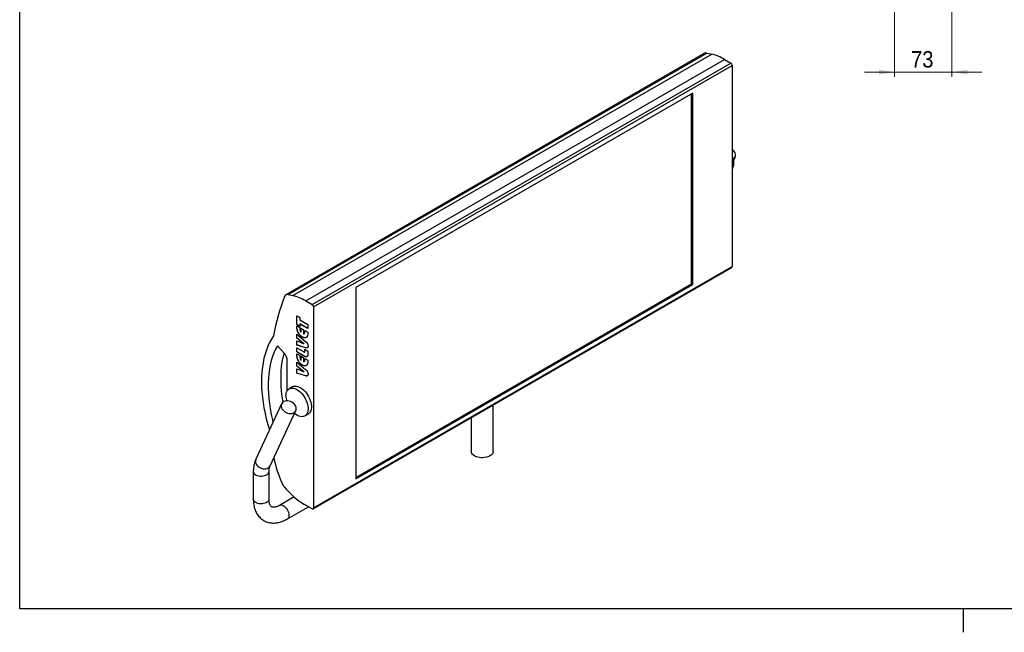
# Model space of a CAD drawing. Header units: millimetres. Extents: x 5 to 415, y 5 to 292.
# Tile 1 of 3: x 10 to 219, y 5 to 135. Entities that reach past the tile are written whole.
import ezdxf

# ---------------------------------------------------------------- set-up
doc = ezdxf.new("R2010")
doc.units = ezdxf.units.MM
doc.linetypes.add('SLD-Continua', pattern=[0])
doc.styles.add('SLDTEXTSTYLE0', font='GOTHIC.TTF', dxfattribs={"width": 0.913})
doc.dimstyles.new('SLDDIMSTYLE0', dxfattribs={"dimtxt": 3.5, "dimasz": 3.302, "dimexe": 0, "dimexo": 0.0625, "dimgap": 0.875, "dimtad": 1, "dimlfac": 6, "dimrnd": 1e-09, "dimzin": 12, "dimdsep": 46, "dimtxsty": 'SLDTEXTSTYLE0', "dimsah": 1, "dimcen": 0.09, "dimadec": 0, "dimazin": 3, "dimtfac": 1, "dimtmove": 0, "dimatfit": 0, "dimfxl": 1, "dimfrac": 2, "dimtolj": 1, "dimtzin": 12, "dimarcsym": 0})

# ---------------------------------------------------------------- blocks, each defined once
blk = doc.blocks.new('_D_2')
at = {"color": 7, "linetype": 'SLD-Continua', "lineweight": 0}
for p, q in [((195.4, 159.58), (195.4, 122.83)), ((207.57, 148.74), (207.57, 122.83)), ((195.4, 123.83), (189.05, 123.83)), ((195.4, 123.83), (207.57, 123.83)), ((207.57, 123.83), (213.92, 123.83))]:
    blk.add_line(p, q, dxfattribs=at)
at = {"color": 7, "linetype": 'SLD-Continua', "lineweight": 18}
for points in [[(195.4, 123.83), (192.1, 124.34), (192.1, 123.32)], [(207.57, 123.83), (210.87, 123.32), (210.87, 124.34)]]:
    blk.add_solid(points, dxfattribs=at)
at = {"color": 7, "linetype": 'SLD-Continua', "lineweight": 18, "insert": (198.9, 128.3), "char_height": 3.5, "attachment_point": 1, "style": 'SLDTEXTSTYLE0'}
blk.add_mtext('73', dxfattribs=at)

msp = doc.modelspace()

# ---------------------------------------------------------------- linework, layer by layer
at = {"color": 7, "linetype": 'SLD-Continua', "lineweight": 25}
for p, q in [((10, 10), (10, 287)), ((155.1584, 127.8204), (66.4165, 76.5908)), ((66.9125, 76.646), (155.6544, 127.8757)), ((67.9114, 76.4139), (156.6533, 127.6435)), ((155.6544, 127.8757), (156.6533, 127.6435)), ((70.6085, 75.3123), (159.3504, 126.5419)), ((71.9638, 74.5299), (160.7057, 125.7595)), ((72.2584, 74.0196), (161.0003, 125.2492)), ((159.3504, 126.5419), (160.7057, 125.7595)), ((161.0003, 125.2492), (161.0003, 82.606)), ((152.6329, 119.3981), (81.2151, 78.1695)), ((152.3972, 78.9324), (152.3972, 119.2621)), ((152.6329, 78.7963), (152.6329, 119.3981)), ((161.2533, 104.9949), (161.6275, 105.7993)), ((72.1721, 31.1857), (160.914, 82.4153)), ((72.2584, 31.3764), (161.0003, 82.606)), ((81.2151, 37.8398), (152.3972, 78.9324)), ((81.2151, 37.5677), (152.6329, 78.7963)), ((81.2151, 78.1695), (81.2151, 37.5677)), ((152.3972, 78.9324), (152.6329, 78.7963)), ((66.9125, 76.646), (67.9114, 76.4139)), ((70.6085, 75.3123), (71.9638, 74.5299)), ((72.2584, 74.0196), (72.2584, 31.3764)), ((68.7229, 72.1391), (69.3742, 71.7631)), ((68.7229, 70.2768), (68.7229, 72.1391)), ((68.7347, 70.2836), (68.7347, 72.1323)), ((69.3742, 71.7631), (69.3742, 71.2617)), ((69.3742, 71.2617), (71.0799, 70.277)), ((68.7347, 70.2836), (68.7229, 70.2768)), ((69.3742, 69.9008), (68.7229, 70.2768)), ((68.7229, 69.955), (68.7229, 70.0261)), ((68.7229, 70.0261), (69.3742, 69.6501)), ((68.7347, 69.9618), (68.7229, 69.955)), ((69.3742, 69.9144), (68.7347, 70.2836)), ((68.7347, 69.9618), (68.7347, 70.0193)), ((69.3859, 70.409), (69.3742, 70.4022)), ((69.3742, 70.4022), (69.3742, 69.9008)), ((71.0799, 69.4175), (69.3742, 70.4022)), ((69.3742, 69.6501), (69.3742, 69.4856)), ((71.0799, 69.4311), (69.3859, 70.409)), ((69.6223, 69.5069), (70.1805, 69.1846)), ((69.6223, 68.6513), (69.6223, 69.5069)), ((69.6341, 68.6581), (69.6341, 69.5001)), ((70.1805, 69.1846), (70.1805, 68.3251)), ((70.4286, 69.0414), (71.0799, 68.6654)), ((70.4286, 68.8769), (70.4286, 69.0414)), ((70.4404, 68.8837), (70.4286, 68.8769)), ((70.4404, 68.8837), (70.4404, 69.0346)), ((71.0799, 70.277), (71.0799, 69.4175)), ((68.7229, 68.2713), (70.5735, 66.7094)), ((68.7229, 67.3922), (68.7229, 68.2713)), ((68.7347, 67.399), (68.7229, 67.3922)), ((69.6659, 66.6614), (68.7229, 67.3922)), ((68.7229, 66.8124), (69.6678, 66.4572)), ((68.7229, 65.9434), (68.7229, 66.8124)), ((68.7347, 67.399), (68.7347, 68.2613)), ((69.6777, 66.6682), (68.7347, 67.399)), ((68.7347, 65.9502), (68.7347, 66.808)), ((68.9338, 68.8072), (68.922, 68.8004)), ((69.6341, 68.6581), (69.6223, 68.6513)), ((69.9117, 67.6344), (69.8999, 67.6276)), ((71.0799, 68.6654), (71.0799, 68.5944)), ((66.0392, 64.2136), (64.6279, 65.7883)), ((68.7347, 65.9502), (68.7229, 65.9434)), ((70.5735, 65.3585), (68.7229, 65.9434)), ((68.7229, 65.3346), (70.1975, 64.4833)), ((68.7229, 64.4751), (68.7229, 65.3346)), ((70.5853, 65.3653), (68.7347, 65.9502)), ((68.7347, 64.4819), (68.7347, 65.3278)), ((69.6777, 66.6682), (69.6659, 66.6614)), ((69.7615, 66.6047), (69.7497, 66.5979)), ((70.2028, 66.2373), (70.2571, 66.2138)), ((70.2689, 66.2206), (70.2571, 66.2138)), ((70.4286, 65.0303), (71.0799, 64.6543)), ((70.4286, 64.6207), (70.4286, 65.0303)), ((70.4404, 64.6275), (70.4404, 65.0235)), ((70.5853, 65.3653), (70.5735, 65.3585)), ((68.7347, 64.4819), (68.7229, 64.4751)), ((70.2488, 63.5941), (68.7229, 64.4751)), ((68.7229, 64.01), (68.7229, 64.0811)), ((68.7229, 64.0811), (69.3742, 63.7051)), ((68.7347, 64.0168), (68.7229, 64.01)), ((70.2606, 63.6009), (68.7347, 64.4819)), ((68.7347, 64.0168), (68.7347, 64.0743)), ((68.9338, 62.8622), (68.922, 62.8554)), ((69.3742, 63.7051), (69.3742, 63.5406)), ((69.6223, 63.5619), (70.1805, 63.2396)), ((69.6223, 62.7063), (69.6223, 63.5619)), ((69.6341, 62.7131), (69.6223, 62.7063)), ((69.6341, 62.7131), (69.6341, 63.5551)), ((70.1805, 63.2396), (70.1805, 62.3801)), ((70.2606, 63.6009), (70.2488, 63.5941)), ((70.4404, 64.6275), (70.4286, 64.6207)), ((70.4286, 63.0964), (71.0799, 62.7204)), ((70.4286, 62.9319), (70.4286, 63.0964)), ((70.4404, 62.9387), (70.4286, 62.9319)), ((70.4404, 62.9387), (70.4404, 63.0896)), ((71.0799, 64.6543), (71.0799, 64.1216)), ((71.0799, 62.7204), (71.0799, 62.6494)), ((66.7196, 56.2846), (66.7196, 62.5874)), ((68.7229, 62.3263), (70.5735, 60.7644)), ((68.7229, 61.4472), (68.7229, 62.3263)), ((68.7347, 61.454), (68.7229, 61.4472)), ((69.6659, 60.7164), (68.7229, 61.4472)), ((68.7229, 60.8674), (69.6678, 60.5122)), ((68.7229, 59.9984), (68.7229, 60.8674)), ((68.7347, 61.454), (68.7347, 62.3163)), ((69.6777, 60.7232), (68.7347, 61.454)), ((68.7347, 60.0052), (68.7347, 60.863)), ((69.6777, 60.7232), (69.6659, 60.7164)), ((69.7615, 60.6597), (69.7497, 60.6529)), ((69.9117, 61.6894), (69.8999, 61.6826)), ((70.1805, 62.3801), (70.2622, 62.4149)), ((68.7347, 60.0052), (68.7229, 59.9984)), ((70.5735, 59.4135), (68.7229, 59.9984)), ((70.5853, 59.4203), (68.7347, 60.0052)), ((70.2028, 60.2923), (70.2571, 60.2688)), ((70.2689, 60.2756), (70.2571, 60.2688)), ((70.5853, 59.4203), (70.5735, 59.4135)), ((67.8224, 57.071), (67.1153, 56.6628)), ((65.5029, 53.4586), (60.0425, 41.7224)), ((110.3596, 43.3814), (110.3596, 53.2308)), ((63.0648, 40.3163), (68.5252, 52.0524)), ((70.4483, 50.8892), (71.1554, 51.2974)), ((105.6929, 50.5368), (105.6929, 43.3814)), ((59.5137, 39.1119), (59.5137, 33.2131)), ((62.8471, 33.2131), (62.8471, 39.1119)), ((68.1499, 33.7173), (65.0612, 31.9342)), ((66.7277, 29.0474), (71.2156, 31.6382)), ((71.9638, 31.2063), (70.3816, 32.1197)), ((410, 10), (10, 10)), ((210, 4.999), (210, 10.001))]:
    msp.add_line(p, q, dxfattribs=at)
at = {"color": 7, "linetype": 'SLD-Continua', "lineweight": 25, "flags": 128}
for points in [[(161.2949, 107.1827), (161.0683, 107.3894), (161.0003, 107.4404)], [(161.1872, 105.337), (161.2565, 105.3788), (161.4489, 105.5382), (161.5931, 105.7324), (161.684, 105.9544), (161.7182, 106.1962), (161.6946, 106.4491), (161.6138, 106.7039), (161.479, 106.9514), (161.2949, 107.1827)], [(161.0003, 105.9491), (161.0416, 105.8351), (161.1645, 105.4294), (161.2477, 105.0308), (161.2897, 104.6462), (161.2897, 104.2826), (161.2477, 103.9465), (161.1645, 103.6438), (161.0416, 103.38), (161.0003, 103.3137)], [(63.7641, 67.8902), (63.3347, 67.2001), (62.9432, 66.4661), (62.5906, 65.6899), (62.2775, 64.8731), (62.0047, 64.0173), (61.7727, 63.1246), (61.582, 62.1967), (61.4331, 61.2356), (61.3262, 60.2435), (61.2615, 59.2223), (61.2393, 58.1744), (61.2596, 57.1019), (61.3223, 56.0071), (61.4272, 54.8924), (61.5743, 53.7601), (61.763, 52.6127), (61.9932, 51.4526), (62.2641, 50.2823), (62.5754, 49.1043), (62.9262, 47.9211)], [(64.6279, 65.7883), (64.2394, 65.0647), (63.8918, 64.2966), (63.5858, 63.4859), (63.3222, 62.6345), (63.1016, 61.7445), (62.9247, 60.8181), (62.7917, 59.8575), (62.703, 58.8651), (62.6589, 57.8431), (62.6594, 56.7941), (62.7045, 55.7207), (62.7942, 54.6254), (62.9282, 53.5109), (63.1062, 52.3798), (63.3277, 51.2349), (63.5922, 50.079), (63.7115, 49.6082)], [(65.9998, 64.2575), (65.9738, 64.1653), (65.7533, 63.2753), (65.5763, 62.3489), (65.4433, 61.3883), (65.3547, 60.3958), (65.3105, 59.3739), (65.311, 58.3249), (65.3562, 57.2515), (65.4458, 56.1562), (65.5798, 55.0416), (65.7578, 53.9105), (65.7761, 53.8073)], [(66.4248, 55.1367), (66.4458, 55.4873), (66.5085, 55.8074), (66.6118, 56.0913), (66.7538, 56.3338), (66.932, 56.5307), (67.1432, 56.6784), (67.3837, 56.7744), (67.6491, 56.8168), (67.9347, 56.805), (68.2354, 56.7391), (68.5459, 56.6203), (68.8606, 56.4508), (69.1738, 56.2336), (69.4801, 55.9725), (69.774, 55.6722), (70.0501, 55.338), (70.3036, 54.976), (70.5299, 54.5926), (70.725, 54.1946), (70.8855, 53.7891), (71.0084, 53.3834), (71.0916, 52.9847), (71.1336, 52.6002), (71.1336, 52.2366), (71.0916, 51.9004), (71.0084, 51.5978), (70.8855, 51.334), (70.725, 51.1138), (70.5299, 50.9411), (70.3036, 50.819), (70.0501, 50.7497), (69.774, 50.7343), (69.4801, 50.7733), (69.1738, 50.8658), (68.8606, 51.0103), (68.5459, 51.2041), (68.2401, 51.4398)], [(67.8224, 57.071), (67.8503, 57.0866), (68.0908, 57.1826), (68.3562, 57.225), (68.6418, 57.2132), (68.9425, 57.1473), (69.253, 57.0285), (69.5677, 56.859), (69.881, 56.6418), (70.1872, 56.3807), (70.4811, 56.0804), (70.7572, 55.7462), (71.0107, 55.3842), (71.237, 55.0008), (71.4321, 54.6028), (71.5926, 54.1973), (71.7155, 53.7916), (71.7987, 53.3929), (71.8407, 53.0084), (71.8407, 52.6448), (71.7987, 52.3086), (71.7155, 52.006), (71.5926, 51.7422), (71.4321, 51.522), (71.237, 51.3493), (71.1554, 51.2974)], [(68.1925, 53.4358), (67.9659, 53.6425), (67.7048, 53.8172), (67.4188, 53.9535), (67.1181, 54.0464), (66.8137, 54.0928), (66.5165, 54.0907), (66.2373, 54.0405), (65.9861, 53.9438), (65.7722, 53.8041), (65.6031, 53.6265), (65.485, 53.4175), (65.4221, 53.1845), (65.4168, 52.936), (65.4693, 52.681), (65.5775, 52.4287), (65.7377, 52.1882), (65.944, 51.9682), (66.189, 51.7767), (66.4638, 51.6205), (66.7585, 51.5054), (67.0624, 51.4354), (67.3646, 51.4132), (67.6541, 51.4394), (67.9205, 51.5133), (68.1541, 51.632), (68.3465, 51.7913), (68.4907, 51.9855), (68.5816, 52.2075), (68.6158, 52.4493), (68.5922, 52.7022), (68.5115, 52.957), (68.3766, 53.2045), (68.1925, 53.4358)], [(110.3596, 43.3814), (110.3553, 43.3001), (110.3025, 43.0854), (110.1908, 42.8785), (110.0231, 42.6846), (109.8036, 42.5087), (109.538, 42.3554), (109.2334, 42.2287), (108.8974, 42.1318), (108.5389, 42.0673), (108.1671, 42.0369), (107.7917, 42.0412), (107.4223, 42.0803), (107.0686, 42.1531), (106.7397, 42.2577), (106.4441, 42.3914), (106.1895, 42.5507), (105.9824, 42.7315), (105.8283, 42.9292), (105.7311, 43.1386), (105.6934, 43.3543), (105.6929, 43.3814)], [(60.0425, 41.7224), (60.0246, 41.6813), (59.9618, 41.4484), (59.9565, 41.1999), (60.0089, 40.9449), (60.1171, 40.6926), (60.2773, 40.4521), (60.4836, 40.2321), (60.7286, 40.0405), (61.0034, 39.8844), (61.2981, 39.7692), (61.602, 39.6993), (61.9042, 39.677), (62.1937, 39.7033), (62.4601, 39.7771), (62.6937, 39.8958), (62.8861, 40.0552), (63.0304, 40.2493), (63.0648, 40.3163)], [(59.5137, 39.1123), (59.5255, 38.9977), (59.5929, 38.819), (59.7176, 38.6508), (59.8952, 38.4993), (60.1193, 38.37), (60.3817, 38.2675), (60.6729, 38.1955), (60.9825, 38.1566), (61.2993, 38.1522), (61.6118, 38.1825), (61.9086, 38.2465), (62.1792, 38.3417), (62.4137, 38.4647), (62.6035, 38.6111), (62.742, 38.7757), (62.824, 38.9524), (62.8471, 39.1096)], [(62.8471, 33.2131), (62.8353, 33.0988), (62.7679, 32.9201), (62.6432, 32.752), (62.4656, 32.6005), (62.2416, 32.4711), (61.9792, 32.3686), (61.6879, 32.2966), (61.3783, 32.2577), (61.0615, 32.2534), (60.749, 32.2837), (60.4522, 32.3476), (60.1816, 32.4428), (59.9472, 32.5659), (59.7573, 32.7123), (59.6188, 32.8768), (59.5368, 33.0535), (59.5137, 33.2131)], [(65.0634, 31.9355), (65.2108, 31.994), (65.4049, 32.0114), (65.6166, 31.9738), (65.8384, 31.8826), (66.0622, 31.741), (66.2799, 31.5544), (66.4837, 31.3292), (66.6662, 31.0738), (66.8208, 30.7973), (66.942, 30.5097), (67.0252, 30.2214), (67.0676, 29.9429), (67.0676, 29.6842), (67.0252, 29.4546), (66.942, 29.2625), (66.8208, 29.1148), (66.7277, 29.0474)]]:
    msp.add_lwpolyline(points, dxfattribs=at)
at = {"color": 7, "linetype": 'SLD-Continua', "lineweight": 25}
for centre, radius, start, end in [((155.4753, 127.2295), 0.6705, 74.510238, 118.207347), ((154.2774, 117.9741), 9.957, 59.370277, 76.19542), ((160.3606, 125.2201), 0.6403, 2.605478, 57.394522), ((160.8021, 82.5808), 0.1998, 304.056351, 7.25583), ((107.7503, 59.8995), 44.7061, 158.531277, 169.703679), ((66.7315, 76.0506), 0.6223, 73.094803, 160.178205), ((65.5355, 66.7445), 9.957, 59.370277, 76.19542), ((71.6187, 73.9905), 0.6403, 2.605478, 57.394522), ((64.135, 62.4613), 2.5878, 2.791769, 42.619741), ((70.4422, 55.1832), 4.0177, 180.662916, 195.714031), ((91.6551, 47.9379), 28.4277, 192.037324, 203.622393), ((68.2181, 37.6752), 2.8423, 203.394622, 220.248653), ((79.1124, 46.6748), 16.9728, 219.674841, 239.042693), ((72.0788, 31.3473), 0.182, 230.796715, 9.214037)]:
    msp.add_arc(centre, radius, start, end, dxfattribs=at)
for points, knots in [([(68.922, 68.8004), (68.9059, 68.8403), (68.8728, 68.9223), (68.8333, 69.0498), (68.7988, 69.1839), (68.7709, 69.3249), (68.7492, 69.4728), (68.7343, 69.6277), (68.7241, 69.7904), (68.7233, 69.899), (68.7229, 69.955)], [0, 0, 0, 0, 0.09946726, 0.2046432, 0.31668497, 0.43570292, 0.56287169, 0.69926778, 0.84487559, 1, 1, 1, 1]), ([(68.9338, 68.8072), (68.9177, 68.8471), (68.8846, 68.9291), (68.8451, 69.0566), (68.8106, 69.1907), (68.7827, 69.3317), (68.761, 69.4796), (68.746, 69.6345), (68.7359, 69.7972), (68.7351, 69.9058), (68.7347, 69.9618)], [0, 0, 0, 0, 0.09946726, 0.2046432, 0.31668497, 0.43570292, 0.56287169, 0.69926778, 0.84487559, 1, 1, 1, 1]), ([(69.3742, 69.4856), (69.3744, 69.4614), (69.3748, 69.4145), (69.3771, 69.3454), (69.3814, 69.2797), (69.3877, 69.2174), (69.3953, 69.159), (69.4049, 69.1041), (69.4165, 69.0527), (69.4337, 68.9897), (69.4618, 68.9131), (69.5054, 68.8232), (69.5591, 68.7345), (69.6008, 68.6796), (69.6223, 68.6513)], [0, 0, 0, 0, 0.091373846, 0.177143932, 0.257428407, 0.332361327, 0.401290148, 0.465204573, 0.524358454, 0.578156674, 0.680184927, 0.783174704, 0.888419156, 1, 1, 1, 1]), ([(70.1805, 68.3251), (70.202, 68.3282), (70.2439, 68.3342), (70.2977, 68.3604), (70.3412, 68.4003), (70.3692, 68.4446), (70.3862, 68.4883), (70.3979, 68.5265), (70.4075, 68.5709), (70.415, 68.6212), (70.4214, 68.6766), (70.4257, 68.7381), (70.428, 68.8054), (70.4284, 68.8526), (70.4286, 68.8769)], [0, 0, 0, 0, 0.11016477, 0.21533596, 0.31675955, 0.41883633, 0.47299133, 0.53181306, 0.59605555, 0.66598709, 0.74049927, 0.82103501, 0.90773085, 1, 1, 1, 1]), ([(70.274, 68.3667), (70.2963, 68.3735), (70.3698, 68.3962), (70.4332, 68.5839), (70.4377, 68.7698), (70.4404, 68.8837)], [0, 0, 0, 0, 0.14431502, 0.47611299, 1, 1, 1, 1]), ([(69.8999, 67.6276), (69.875, 67.6423), (69.8256, 67.6714), (69.7524, 67.7222), (69.6805, 67.7757), (69.6101, 67.8337), (69.5411, 67.8963), (69.4732, 67.9618), (69.4072, 68.0328), (69.3428, 68.1068), (69.2803, 68.1841), (69.2206, 68.2646), (69.1639, 68.3478), (69.11, 68.4335), (69.0585, 68.5213), (69.0099, 68.6117), (68.9641, 68.7049), (68.9362, 68.7683), (68.922, 68.8004)], [0, 0, 0, 0, 0.06441234, 0.12781938, 0.19038123, 0.25237884, 0.31406266, 0.37594456, 0.43776427, 0.49984502, 0.56202707, 0.62383688, 0.68555612, 0.74719174, 0.80928234, 0.8717505, 0.93515755, 1, 1, 1, 1]), ([(69.9117, 67.6344), (69.8868, 67.6491), (69.8374, 67.6782), (69.7642, 67.729), (69.6923, 67.7825), (69.6219, 67.8405), (69.5529, 67.9031), (69.4849, 67.9686), (69.419, 68.0397), (69.3546, 68.1137), (69.2921, 68.1909), (69.2324, 68.2714), (69.1757, 68.3546), (69.1218, 68.4403), (69.0703, 68.5281), (69.0217, 68.6185), (68.9759, 68.7117), (68.948, 68.7751), (68.9338, 68.8072)], [0, 0, 0, 0, 0.06441234, 0.12781938, 0.19038123, 0.25237884, 0.31406266, 0.37594456, 0.43776427, 0.49984502, 0.56202707, 0.62383688, 0.68555612, 0.74719174, 0.80928234, 0.8717505, 0.93515755, 1, 1, 1, 1]), ([(70.8807, 67.6696), (70.8666, 67.6541), (70.8387, 67.6233), (70.7927, 67.5836), (70.7443, 67.5493), (70.6928, 67.5207), (70.6386, 67.4976), (70.5811, 67.481), (70.5214, 67.4694), (70.4589, 67.4635), (70.3943, 67.4636), (70.3281, 67.469), (70.2603, 67.4809), (70.1911, 67.4982), (70.1203, 67.5218), (70.0481, 67.5515), (69.9746, 67.5854), (69.925, 67.6134), (69.8999, 67.6276)], [0, 0, 0, 0, 0.06437995, 0.12734153, 0.18969294, 0.25166751, 0.31350281, 0.37518581, 0.43688011, 0.49915466, 0.56167903, 0.62338321, 0.68528607, 0.74685461, 0.80914454, 0.8720023, 0.93529084, 1, 1, 1, 1]), ([(70.6795, 67.5172), (70.6698, 67.513), (70.6416, 67.5018), (70.5929, 67.4878), (70.5332, 67.4762), (70.4707, 67.4703), (70.4061, 67.4704), (70.3398, 67.4758), (70.2721, 67.4877), (70.2029, 67.505), (70.1321, 67.5286), (70.0599, 67.5583), (69.9863, 67.5922), (69.9368, 67.6202), (69.9117, 67.6344)], [0.28, 0.28, 0.28, 0.28, 0.313502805, 0.37518581, 0.436880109, 0.49915466, 0.561679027, 0.623383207, 0.685286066, 0.746854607, 0.809144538, 0.872002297, 0.93529084, 1, 1, 1, 1]), ([(71.0799, 68.5944), (71.0794, 68.5388), (71.0785, 68.4312), (71.0692, 68.2797), (71.054, 68.1423), (71.0324, 68.0194), (71.0042, 67.9109), (70.9707, 67.8157), (70.9304, 67.7345), (70.897, 67.6908), (70.8807, 67.6696)], [0, 0, 0, 0, 0.15508276, 0.30061543, 0.4369749, 0.56410951, 0.6830955, 0.7949378, 0.90029883, 1, 1, 1, 1]), ([(69.7497, 66.5979), (69.7395, 66.6054), (69.7212, 66.6189), (69.6972, 66.6373), (69.6794, 66.651), (69.6698, 66.6584), (69.6659, 66.6614)], [0, 0, 0, 0, 0.36344061, 0.65261841, 0.86104736, 1, 1, 1, 1]), ([(69.6678, 66.4572), (69.6754, 66.4543), (69.6948, 66.4469), (69.7301, 66.4333), (69.7781, 66.4139), (69.8387, 66.3888), (69.9119, 66.3591), (69.9976, 66.3234), (70.096, 66.2823), (70.1658, 66.2529), (70.2028, 66.2373)], [0, 0, 0, 0, 0.042742, 0.10906555, 0.19883301, 0.31205265, 0.44885489, 0.60911214, 0.79282668, 1, 1, 1, 1]), ([(69.7615, 66.6047), (69.7513, 66.6122), (69.733, 66.6257), (69.709, 66.6441), (69.6912, 66.6578), (69.6815, 66.6652), (69.6777, 66.6682)], [0, 0, 0, 0, 0.36344061, 0.65261841, 0.86104736, 1, 1, 1, 1]), ([(70.2571, 66.2138), (70.1747, 66.2758), (70.0055, 66.4031), (69.8364, 66.5319), (69.7497, 66.5979)], [0, 0, 0, 0, 0.48690311, 1, 1, 1, 1]), ([(70.2689, 66.2206), (70.1865, 66.2826), (70.0172, 66.4099), (69.8482, 66.5387), (69.7615, 66.6047)], [0, 0, 0, 0, 0.48690311, 1, 1, 1, 1]), ([(70.5735, 66.7094), (70.5967, 66.6896), (70.6416, 66.6512), (70.7058, 66.5911), (70.7649, 66.5311), (70.8194, 66.4721), (70.8684, 66.4129), (70.9125, 66.3544), (70.9516, 66.296), (70.9857, 66.2373), (71.016, 66.1781), (71.0408, 66.1173), (71.0631, 66.0552), (71.0803, 65.9913), (71.0946, 65.9256), (71.1039, 65.8585), (71.1099, 65.7895), (71.1106, 65.7443), (71.1109, 65.7209)], [0, 0, 0, 0, 0.081246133, 0.157400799, 0.229237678, 0.296815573, 0.360178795, 0.419470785, 0.47591701, 0.530071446, 0.582909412, 0.636406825, 0.690863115, 0.746836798, 0.80579249, 0.867392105, 0.931644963, 1, 1, 1, 1]), ([(71.1109, 65.7209), (71.1106, 65.6985), (71.1099, 65.6548), (71.1039, 65.5939), (71.0946, 65.5384), (71.0801, 65.4901), (71.0631, 65.4463), (71.0409, 65.4099), (71.0158, 65.3784), (70.9858, 65.354), (70.9514, 65.3355), (70.9124, 65.3223), (70.8687, 65.3135), (70.8192, 65.3122), (70.765, 65.3157), (70.7058, 65.3241), (70.6416, 65.3381), (70.5967, 65.3516), (70.5735, 65.3585)], [0, 0, 0, 0, 0.067048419, 0.13108313, 0.191912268, 0.25010783, 0.306371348, 0.361109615, 0.414417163, 0.467528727, 0.521576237, 0.578314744, 0.638219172, 0.701647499, 0.769575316, 0.84178417, 0.918333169, 1, 1, 1, 1]), ([(70.9373, 65.3339), (70.9331, 65.3325), (70.9148, 65.3272), (70.8805, 65.3203), (70.831, 65.319), (70.7767, 65.3225), (70.7176, 65.3309), (70.6533, 65.3449), (70.6085, 65.3584), (70.5853, 65.3653)], [0.56, 0.56, 0.56, 0.56, 0.578314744, 0.638219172, 0.701647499, 0.769575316, 0.84178417, 0.918333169, 1, 1, 1, 1]), ([(68.922, 62.8554), (68.9059, 62.8953), (68.8728, 62.9773), (68.8333, 63.1048), (68.7988, 63.239), (68.7709, 63.3799), (68.7492, 63.5278), (68.7343, 63.6827), (68.7241, 63.8454), (68.7233, 63.954), (68.7229, 64.01)], [0, 0, 0, 0, 0.09946726, 0.2046432, 0.31668497, 0.43570292, 0.56287169, 0.69926778, 0.84487559, 1, 1, 1, 1]), ([(68.9338, 62.8622), (68.9177, 62.9021), (68.8846, 62.9841), (68.8451, 63.1116), (68.8106, 63.2458), (68.7827, 63.3867), (68.761, 63.5346), (68.746, 63.6895), (68.7359, 63.8522), (68.7351, 63.9608), (68.7347, 64.0168)], [0, 0, 0, 0, 0.09946726, 0.2046432, 0.31668497, 0.43570292, 0.56287169, 0.69926778, 0.84487559, 1, 1, 1, 1]), ([(69.8999, 61.6826), (69.875, 61.6973), (69.8256, 61.7264), (69.7524, 61.7772), (69.6805, 61.8307), (69.6101, 61.8887), (69.5411, 61.9513), (69.4732, 62.0168), (69.4072, 62.0879), (69.3428, 62.1619), (69.2803, 62.2391), (69.2206, 62.3196), (69.1639, 62.4028), (69.11, 62.4885), (69.0585, 62.5763), (69.0099, 62.6667), (68.9641, 62.7599), (68.9362, 62.8233), (68.922, 62.8554)], [0, 0, 0, 0, 0.06441234, 0.12781938, 0.19038123, 0.25237884, 0.31406266, 0.37594456, 0.43776427, 0.49984502, 0.56202707, 0.62383688, 0.68555612, 0.74719174, 0.80928234, 0.8717505, 0.93515755, 1, 1, 1, 1]), ([(69.9117, 61.6894), (69.8868, 61.7041), (69.8374, 61.7332), (69.7642, 61.784), (69.6923, 61.8375), (69.6219, 61.8955), (69.5529, 61.9581), (69.4849, 62.0236), (69.419, 62.0947), (69.3546, 62.1687), (69.2921, 62.246), (69.2324, 62.3264), (69.1757, 62.4096), (69.1218, 62.4953), (69.0703, 62.5831), (69.0217, 62.6735), (68.9759, 62.7667), (68.948, 62.8301), (68.9338, 62.8622)], [0, 0, 0, 0, 0.06441234, 0.12781938, 0.19038123, 0.25237884, 0.31406266, 0.37594456, 0.43776427, 0.49984502, 0.56202707, 0.62383688, 0.68555612, 0.74719174, 0.80928234, 0.8717505, 0.93515755, 1, 1, 1, 1]), ([(69.3742, 63.5406), (69.3744, 63.5164), (69.3748, 63.4695), (69.3771, 63.4004), (69.3814, 63.3347), (69.3877, 63.2724), (69.3953, 63.214), (69.4049, 63.1591), (69.4165, 63.1077), (69.4337, 63.0447), (69.4618, 62.9681), (69.5054, 62.8782), (69.5591, 62.7895), (69.6008, 62.7346), (69.6223, 62.7063)], [0, 0, 0, 0, 0.091373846, 0.177143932, 0.257428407, 0.332361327, 0.401290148, 0.465204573, 0.524358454, 0.578156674, 0.680184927, 0.783174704, 0.888419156, 1, 1, 1, 1]), ([(70.1975, 64.4833), (70.2158, 64.4736), (70.2503, 64.4553), (70.2987, 64.4392), (70.3394, 64.4372), (70.3729, 64.4479), (70.3986, 64.4723), (70.4166, 64.5098), (70.4271, 64.56), (70.4281, 64.5997), (70.4286, 64.6207)], [0, 0, 0, 0, 0.14519165, 0.27392175, 0.38975558, 0.4974467, 0.60716279, 0.72363303, 0.85361398, 1, 1, 1, 1]), ([(71.0799, 64.1216), (71.0792, 64.0806), (71.0778, 64.001), (71.0689, 63.8897), (71.0529, 63.7909), (71.0309, 63.7038), (71.0022, 63.6289), (70.9676, 63.5657), (70.9259, 63.5151), (70.8783, 63.4758), (70.8233, 63.4494), (70.7616, 63.435), (70.6932, 63.4316), (70.6177, 63.4407), (70.5352, 63.4614), (70.4458, 63.4946), (70.3496, 63.538), (70.2831, 63.575), (70.2488, 63.5941)], [0, 0, 0, 0, 0.077560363, 0.150495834, 0.21852484, 0.282724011, 0.342928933, 0.400401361, 0.455225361, 0.508788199, 0.561922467, 0.615790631, 0.671417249, 0.72971231, 0.791060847, 0.856400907, 0.925929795, 1, 1, 1, 1]), ([(70.8584, 63.4788), (70.8512, 63.4719), (70.7835, 63.4062), (70.5598, 63.4507), (70.3605, 63.5508), (70.2606, 63.6009)], [0, 0, 0, 0, 0.05536257, 0.52641491, 1, 1, 1, 1]), ([(70.2934, 62.4281), (70.3043, 62.432), (70.3653, 62.4535), (70.4197, 62.6347), (70.4252, 62.819), (70.4286, 62.9319)], [0, 0, 0, 0, 0.07840836, 0.4357621, 1, 1, 1, 1]), ([(70.3051, 62.4349), (70.3161, 62.4388), (70.3771, 62.4603), (70.4315, 62.6415), (70.437, 62.8258), (70.4404, 62.9387)], [0, 0, 0, 0, 0.078408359, 0.435762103, 1, 1, 1, 1]), ([(70.3959, 64.4681), (70.3968, 64.4683), (70.4203, 64.4738), (70.4347, 64.5376), (70.4385, 64.5975), (70.4404, 64.6275)], [0, 0, 0, 0, 0.019520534, 0.508913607, 1, 1, 1, 1]), ([(71.0799, 62.6494), (71.0794, 62.5939), (71.0785, 62.4863), (71.0692, 62.3347), (71.054, 62.1973), (71.0324, 62.0744), (71.0042, 61.966), (70.9707, 61.8707), (70.9304, 61.7895), (70.897, 61.7459), (70.8807, 61.7246)], [0, 0, 0, 0, 0.15508276, 0.30061543, 0.4369749, 0.56410951, 0.6830955, 0.7949378, 0.90029883, 1, 1, 1, 1]), ([(69.7497, 60.6529), (69.7395, 60.6604), (69.7212, 60.6739), (69.6972, 60.6923), (69.6794, 60.706), (69.6698, 60.7135), (69.6659, 60.7164)], [0, 0, 0, 0, 0.36344061, 0.65261841, 0.86104736, 1, 1, 1, 1]), ([(69.7615, 60.6597), (69.7513, 60.6672), (69.733, 60.6807), (69.709, 60.6991), (69.6912, 60.7128), (69.6815, 60.7203), (69.6777, 60.7232)], [0, 0, 0, 0, 0.36344061, 0.65261841, 0.86104736, 1, 1, 1, 1]), ([(70.2571, 60.2688), (70.1747, 60.3308), (70.0055, 60.4581), (69.8364, 60.5869), (69.7497, 60.6529)], [0, 0, 0, 0, 0.48690311, 1, 1, 1, 1]), ([(70.2689, 60.2756), (70.1865, 60.3376), (70.0172, 60.465), (69.8482, 60.5937), (69.7615, 60.6597)], [0, 0, 0, 0, 0.48690311, 1, 1, 1, 1]), ([(70.8807, 61.7246), (70.8666, 61.7091), (70.8387, 61.6783), (70.7927, 61.6386), (70.7443, 61.6043), (70.6928, 61.5758), (70.6386, 61.5526), (70.5811, 61.5361), (70.5214, 61.5244), (70.4589, 61.5185), (70.3943, 61.5186), (70.3281, 61.524), (70.2603, 61.5359), (70.1911, 61.5533), (70.1203, 61.5768), (70.0481, 61.6065), (69.9746, 61.6404), (69.925, 61.6684), (69.8999, 61.6826)], [0, 0, 0, 0, 0.06437995, 0.12734153, 0.18969294, 0.25166751, 0.31350281, 0.37518581, 0.43688011, 0.49915466, 0.56167903, 0.62338321, 0.68528607, 0.74685461, 0.80914454, 0.8720023, 0.93529084, 1, 1, 1, 1]), ([(70.6795, 61.5722), (70.6698, 61.568), (70.6416, 61.5569), (70.5929, 61.5429), (70.5332, 61.5312), (70.4707, 61.5253), (70.4061, 61.5254), (70.3398, 61.5308), (70.2721, 61.5427), (70.2029, 61.5601), (70.1321, 61.5836), (70.0599, 61.6133), (69.9863, 61.6472), (69.9368, 61.6752), (69.9117, 61.6894)], [0.28, 0.28, 0.28, 0.28, 0.313502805, 0.37518581, 0.436880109, 0.49915466, 0.561679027, 0.623383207, 0.685286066, 0.746854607, 0.809144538, 0.872002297, 0.93529084, 1, 1, 1, 1]), ([(70.5735, 60.7644), (70.5967, 60.7446), (70.6416, 60.7063), (70.7058, 60.6461), (70.7649, 60.5862), (70.8194, 60.5271), (70.8684, 60.4679), (70.9125, 60.4094), (70.9516, 60.351), (70.9857, 60.2923), (71.016, 60.2331), (71.0408, 60.1723), (71.0631, 60.1102), (71.0803, 60.0464), (71.0946, 59.9806), (71.1039, 59.9135), (71.1099, 59.8446), (71.1106, 59.7993), (71.1109, 59.7759)], [0, 0, 0, 0, 0.08124613, 0.1574008, 0.22923768, 0.29681557, 0.36017879, 0.41947078, 0.47591701, 0.53007145, 0.58290941, 0.63640682, 0.69086311, 0.7468368, 0.80579249, 0.86739211, 0.93164496, 1, 1, 1, 1]), ([(69.6678, 60.5122), (69.6754, 60.5093), (69.6948, 60.5019), (69.7301, 60.4883), (69.7781, 60.4689), (69.8387, 60.4438), (69.9119, 60.4141), (69.9976, 60.3785), (70.096, 60.3374), (70.1658, 60.3079), (70.2028, 60.2923)], [0, 0, 0, 0, 0.042742, 0.10906555, 0.19883301, 0.31205265, 0.44885489, 0.60911214, 0.79282668, 1, 1, 1, 1]), ([(71.1109, 59.7759), (71.1106, 59.7535), (71.1099, 59.7098), (71.1039, 59.6489), (71.0946, 59.5935), (71.0801, 59.5451), (71.0631, 59.5013), (71.0409, 59.4649), (71.0158, 59.4334), (70.9858, 59.4091), (70.9514, 59.3905), (70.9124, 59.3773), (70.8687, 59.3685), (70.8192, 59.3672), (70.765, 59.3707), (70.7058, 59.3791), (70.6416, 59.3931), (70.5967, 59.4066), (70.5735, 59.4135)], [0, 0, 0, 0, 0.06704842, 0.13108313, 0.19191227, 0.25010783, 0.30637135, 0.36110962, 0.41441716, 0.46752873, 0.52157624, 0.57831474, 0.63821917, 0.7016475, 0.76957532, 0.84178417, 0.91833317, 1, 1, 1, 1]), ([(70.9373, 59.3889), (70.9331, 59.3875), (70.9148, 59.3822), (70.8805, 59.3754), (70.831, 59.374), (70.7767, 59.3775), (70.7176, 59.3859), (70.6533, 59.3999), (70.6085, 59.4134), (70.5853, 59.4203)], [0.56, 0.56, 0.56, 0.56, 0.578314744, 0.638219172, 0.701647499, 0.769575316, 0.84178417, 0.918333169, 1, 1, 1, 1]), ([(60.0425, 41.7224), (60.0009, 41.6284), (59.8916, 41.3813), (59.7508, 40.9578), (59.6283, 40.4466), (59.5484, 39.9075), (59.5168, 39.4583), (59.5144, 39.1891), (59.5137, 39.1119)], [0, 0, 0, 0, 0.11954735, 0.314291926, 0.51191708, 0.713397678, 0.917811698, 1, 1, 1, 1]), ([(62.8471, 39.1119), (62.8478, 39.1733), (62.85, 39.3509), (62.8736, 39.6193), (62.9225, 39.8994), (62.9881, 40.1366), (63.0395, 40.257), (63.0648, 40.3163)], [0, 0, 0, 0, 0.11764309, 0.3407205, 0.56270706, 0.7846937, 1, 1, 1, 1]), ([(59.5137, 33.2131), (59.5151, 33.106), (59.5188, 32.8018), (59.56, 32.3126), (59.6525, 31.7553), (59.7924, 31.2239), (59.9779, 30.7244), (60.207, 30.2623), (60.4767, 29.8418), (60.7831, 29.4661), (61.1221, 29.137), (61.4899, 28.8557), (61.8829, 28.6227), (62.2975, 28.4382), (62.7306, 28.3023), (63.1797, 28.2149), (63.643, 28.1759), (64.119, 28.1856), (64.6063, 28.2445), (65.1031, 28.3533), (65.6068, 28.5122), (66.108, 28.7189), (66.4815, 28.9071), (66.6853, 29.0233), (66.7277, 29.0474)], [0, 0, 0, 0, 0.028335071, 0.080507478, 0.132655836, 0.184368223, 0.235315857, 0.285211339, 0.33388626, 0.381327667, 0.427663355, 0.473120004, 0.517981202, 0.562557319, 0.607075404, 0.651842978, 0.697157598, 0.743276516, 0.790390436, 0.83859334, 0.887859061, 0.938040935, 0.987110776, 1, 1, 1, 1]), ([(65.0612, 31.9342), (65.0077, 31.9042), (64.8527, 31.8173), (64.6087, 31.7036), (64.3411, 31.6056), (64.1021, 31.5446), (63.8949, 31.5156), (63.7213, 31.5132), (63.5797, 31.5316), (63.4633, 31.5666), (63.3673, 31.6165), (63.2765, 31.689), (63.186, 31.7934), (63.1004, 31.9293), (63.0187, 32.1064), (62.9458, 32.3292), (62.8888, 32.6008), (62.8534, 32.8953), (62.8491, 33.1121), (62.8471, 33.2131)], [0, 0, 0, 0, 0.02999735, 0.08687883, 0.14348256, 0.20008681, 0.25709731, 0.31536852, 0.37639091, 0.44295547, 0.52117961, 0.59796437, 0.66197294, 0.72065907, 0.77644706, 0.83553417, 0.89311804, 0.95020968, 1, 1, 1, 1])]:
    msp.add_open_spline(points, degree=3, knots=knots, dxfattribs=at)

# ---------------------------------------------------------------- dimensions: what is measured, and where the dimension line sits
at = {"color": 7, "linetype": 'SLD-Continua', "lineweight": 18}
dim = msp.add_linear_dim(base=(207.5705, 123.8275), p1=(195.4038, 160.5775), p2=(207.5705, 149.7442), dimstyle='SLDDIMSTYLE0', dxfattribs=at)
dim.commit()
dim.dimension.update_dxf_attribs({"geometry": '_D_2', "text_midpoint": (201.4872, 123.8275), "dimtype": 160})

doc.saveas('drawing.dxf')
